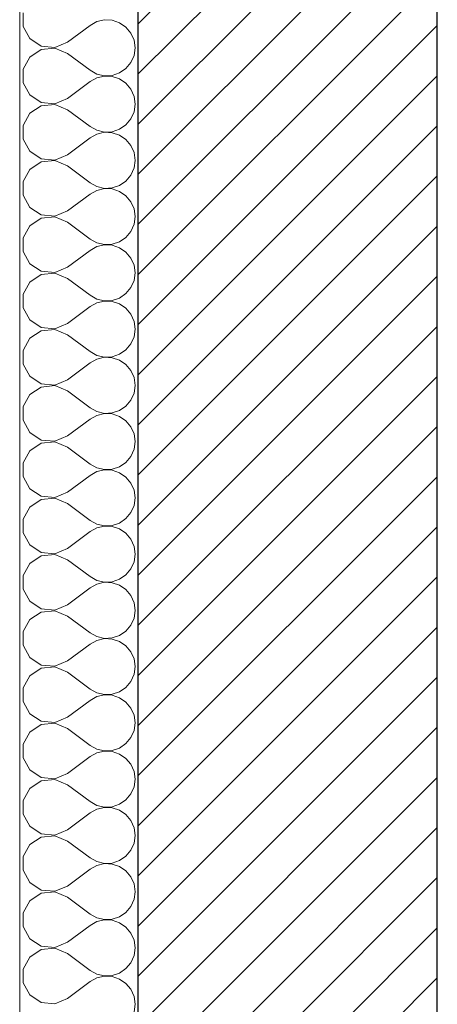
# Model space of a CAD drawing. Header units: millimetres. Extents: x 27262 to 215252, y 16288 to 306312.
# Tile 17 of 34: x 119075 to 119472, y 180684 to 181622. Entities that reach past the tile are written whole.
import ezdxf

# ---------------------------------------------------------------- set-up
doc = ezdxf.new("R2010")
doc.units = ezdxf.units.MM
doc.layers.add('KR_INW', color=252, linetype='Continuous')
for name, color, linetype, lineweight in [('KR_INW_Nr_pióra__101', 252, 'Continuous', 5), ('KR_INW_Nr_pióra__102', 252, 'Continuous', 5), ('KR_INW_Nr_pióra__27', 252, 'Continuous', 25), ('KR_INW_Nr_pióra__47', 252, 'Continuous', 15)]:
    doc.layers.add(name, color=color, linetype=linetype, lineweight=lineweight)

# ---------------------------------------------------------------- blocks, each defined once
blk = doc.blocks.new('*X184')
at = {"layer": 'KR_INW_Nr_pióra__102', "linetype": 'Continuous'}
for p, q in [((179079.7, 120473), (179079.7, 120455.6)), ((179173, 120461.9), (179164.4, 120457.1)), ((179182.6, 120464.1), (179173, 120461.9)), ((179192.4, 120463.7), (179182.6, 120464.1)), ((179201.8, 120460.5), (179192.4, 120463.7)), ((179209.9, 120454.9), (179201.8, 120460.5)), ((179079.7, 120455.6), (179088, 120440.3)), ((179135.8, 120435.7), (179164.4, 120457.1)), ((179216.2, 120447.3), (179209.9, 120454.9)), ((179220.2, 120438.3), (179216.2, 120447.3)), ((179088, 120440.3), (179102.4, 120430.6)), ((179119.8, 120429), (179135.8, 120435.7)), ((179221.5, 120428.6), (179220.2, 120438.3)), ((179102.4, 120426.5), (179088, 120416.9)), ((179102.4, 120430.6), (179119.8, 120429)), ((179119.8, 120428.2), (179102.4, 120426.5)), ((179135.8, 120421.4), (179119.8, 120428.2)), ((179135.8, 120421.4), (179164.4, 120400)), ((179220.2, 120418.8), (179221.5, 120428.6)), ((179088, 120416.9), (179079.7, 120401.6)), ((179209.9, 120402.2), (179216.2, 120409.8)), ((179216.2, 120409.8), (179220.2, 120418.8)), ((179079.7, 120401.6), (179079.7, 120384.2)), ((179164.4, 120400), (179173, 120395.2)), ((179173, 120395.2), (179182.6, 120393)), ((179192.4, 120393.5), (179201.8, 120396.6)), ((179201.8, 120396.6), (179209.9, 120402.2)), ((179079.7, 120384.2), (179088, 120368.8)), ((179135.8, 120364.3), (179164.4, 120385.7)), ((179173, 120390.5), (179164.4, 120385.7)), ((179182.6, 120392.7), (179173, 120390.5)), ((179182.6, 120393), (179192.4, 120393.5)), ((179192.4, 120392.2), (179182.6, 120392.7)), ((179201.8, 120389.1), (179192.4, 120392.2)), ((179209.9, 120383.5), (179201.8, 120389.1)), ((179216.2, 120375.9), (179209.9, 120383.5)), ((179220.2, 120366.9), (179216.2, 120375.9)), ((179088, 120368.8), (179102.4, 120359.2)), ((179102.4, 120359.2), (179119.8, 120357.6)), ((179119.8, 120357.6), (179135.8, 120364.3)), ((179221.5, 120357.1), (179220.2, 120366.9)), ((179088, 120345.5), (179079.7, 120330.1)), ((179102.4, 120355.1), (179088, 120345.5)), ((179119.8, 120356.7), (179102.4, 120355.1)), ((179135.8, 120350), (179119.8, 120356.7)), ((179135.8, 120350), (179164.4, 120328.6)), ((179216.2, 120338.4), (179220.2, 120347.4)), ((179220.2, 120347.4), (179221.5, 120357.1)), ((179209.9, 120330.8), (179216.2, 120338.4)), ((179079.7, 120330.1), (179079.7, 120312.7)), ((179164.4, 120328.6), (179173, 120323.8)), ((179173, 120323.8), (179182.6, 120321.6)), ((179182.6, 120321.3), (179173, 120319.1)), ((179182.6, 120321.6), (179192.4, 120322.1)), ((179192.4, 120320.8), (179182.6, 120321.3)), ((179192.4, 120322.1), (179201.8, 120325.2)), ((179201.8, 120317.7), (179192.4, 120320.8)), ((179201.8, 120325.2), (179209.9, 120330.8)), ((179079.7, 120312.7), (179088, 120297.4)), ((179135.8, 120292.9), (179164.4, 120314.3)), ((179173, 120319.1), (179164.4, 120314.3)), ((179209.9, 120312.1), (179201.8, 120317.7)), ((179216.2, 120304.5), (179209.9, 120312.1)), ((179088, 120297.4), (179102.4, 120287.8)), ((179220.2, 120295.5), (179216.2, 120304.5)), ((179221.5, 120285.7), (179220.2, 120295.5)), ((179102.4, 120283.7), (179088, 120274)), ((179102.4, 120287.8), (179119.8, 120286.1)), ((179119.8, 120285.3), (179102.4, 120283.7)), ((179119.8, 120286.1), (179135.8, 120292.9)), ((179135.8, 120278.6), (179119.8, 120285.3)), ((179220.2, 120276), (179221.5, 120285.7)), ((179088, 120274), (179079.7, 120258.7)), ((179135.8, 120278.6), (179164.4, 120257.1)), ((179216.2, 120266.9), (179220.2, 120276)), ((179079.7, 120258.7), (179079.7, 120241.3)), ((179201.8, 120253.8), (179209.9, 120259.4)), ((179209.9, 120259.4), (179216.2, 120266.9)), ((179164.4, 120257.1), (179173, 120252.4)), ((179173, 120247.6), (179164.4, 120242.9)), ((179173, 120252.4), (179182.6, 120250.1)), ((179182.6, 120249.9), (179173, 120247.6)), ((179182.6, 120250.1), (179192.4, 120250.6)), ((179192.4, 120249.4), (179182.6, 120249.9)), ((179192.4, 120250.6), (179201.8, 120253.8)), ((179201.8, 120246.2), (179192.4, 120249.4)), ((179209.9, 120240.6), (179201.8, 120246.2)), ((179079.7, 120241.3), (179088, 120226)), ((179135.8, 120221.4), (179164.4, 120242.9)), ((179216.2, 120233.1), (179209.9, 120240.6)), ((179220.2, 120224), (179216.2, 120233.1)), ((179088, 120226), (179102.4, 120216.3)), ((179119.8, 120214.7), (179135.8, 120221.4)), ((179221.5, 120214.3), (179220.2, 120224)), ((179102.4, 120212.2), (179088, 120202.6)), ((179102.4, 120216.3), (179119.8, 120214.7)), ((179119.8, 120213.9), (179102.4, 120212.2)), ((179135.8, 120207.1), (179119.8, 120213.9)), ((179220.2, 120204.5), (179221.5, 120214.3)), ((179088, 120202.6), (179079.7, 120187.3)), ((179135.8, 120207.1), (179164.4, 120185.7)), ((179209.9, 120187.9), (179216.2, 120195.5)), ((179216.2, 120195.5), (179220.2, 120204.5)), ((179079.7, 120187.3), (179079.7, 120169.9)), ((179164.4, 120185.7), (179173, 120180.9)), ((179192.4, 120179.2), (179201.8, 120182.3)), ((179201.8, 120182.3), (179209.9, 120187.9)), ((179079.7, 120169.9), (179088, 120154.5)), ((179135.8, 120150), (179164.4, 120171.4)), ((179173, 120176.2), (179164.4, 120171.4)), ((179173, 120180.9), (179182.6, 120178.7)), ((179182.6, 120178.4), (179173, 120176.2)), ((179182.6, 120178.7), (179192.4, 120179.2)), ((179192.4, 120177.9), (179182.6, 120178.4)), ((179201.8, 120174.8), (179192.4, 120177.9)), ((179209.9, 120169.2), (179201.8, 120174.8)), ((179216.2, 120161.6), (179209.9, 120169.2)), ((179220.2, 120152.6), (179216.2, 120161.6)), ((179088, 120154.5), (179102.4, 120144.9)), ((179102.4, 120144.9), (179119.8, 120143.3)), ((179119.8, 120143.3), (179135.8, 120150)), ((179221.5, 120142.9), (179220.2, 120152.6)), ((179102.4, 120140.8), (179088, 120131.2)), ((179119.8, 120142.4), (179102.4, 120140.8)), ((179135.8, 120135.7), (179119.8, 120142.4)), ((179135.8, 120135.7), (179164.4, 120114.3)), ((179216.2, 120124.1), (179220.2, 120133.1)), ((179220.2, 120133.1), (179221.5, 120142.9)), ((179088, 120131.2), (179079.7, 120115.8)), ((179209.9, 120116.5), (179216.2, 120124.1)), ((179079.7, 120115.8), (179079.7, 120098.4)), ((179164.4, 120114.3), (179173, 120109.5)), ((179173, 120109.5), (179182.6, 120107.3)), ((179182.6, 120107.3), (179192.4, 120107.8)), ((179192.4, 120107.8), (179201.8, 120110.9)), ((179201.8, 120110.9), (179209.9, 120116.5)), ((179079.7, 120098.4), (179088, 120083.1)), ((179135.8, 120078.6), (179164.4, 120100)), ((179173, 120104.8), (179164.4, 120100)), ((179182.6, 120107), (179173, 120104.8)), ((179192.4, 120106.5), (179182.6, 120107)), ((179201.8, 120103.4), (179192.4, 120106.5)), ((179209.9, 120097.8), (179201.8, 120103.4)), ((179216.2, 120090.2), (179209.9, 120097.8)), ((179088, 120083.1), (179102.4, 120073.5)), ((179220.2, 120081.2), (179216.2, 120090.2)), ((179102.4, 120073.5), (179119.8, 120071.8)), ((179119.8, 120071), (179102.4, 120069.4)), ((179119.8, 120071.8), (179135.8, 120078.6)), ((179135.8, 120064.3), (179119.8, 120071)), ((179221.5, 120071.4), (179220.2, 120081.2)), ((179220.2, 120061.7), (179221.5, 120071.4)), ((179088, 120059.7), (179079.7, 120044.4)), ((179102.4, 120069.4), (179088, 120059.7)), ((179135.8, 120064.3), (179164.4, 120042.9)), ((179216.2, 120052.7), (179220.2, 120061.7)), ((179201.8, 120039.5), (179209.9, 120045.1)), ((179209.9, 120045.1), (179216.2, 120052.7)), ((179079.7, 120044.4), (179079.7, 120027)), ((179164.4, 120042.9), (179173, 120038.1)), ((179173, 120033.3), (179164.4, 120028.6)), ((179173, 120038.1), (179182.6, 120035.9)), ((179182.6, 120035.6), (179173, 120033.3)), ((179182.6, 120035.9), (179192.4, 120036.3)), ((179192.4, 120035.1), (179182.6, 120035.6)), ((179192.4, 120036.3), (179201.8, 120039.5)), ((179201.8, 120031.9), (179192.4, 120035.1)), ((179079.7, 120027), (179088, 120011.7)), ((179135.8, 120007.1), (179164.4, 120028.6)), ((179209.9, 120026.4), (179201.8, 120031.9)), ((179216.2, 120018.8), (179209.9, 120026.4)), ((179088, 120011.7), (179102.4, 120002.1)), ((179119.8, 120000.4), (179135.8, 120007.1)), ((179220.2, 120009.8), (179216.2, 120018.8)), ((179221.5, 120000), (179220.2, 120009.8)), ((179102.4, 119997.9), (179088, 119988.3)), ((179102.4, 120002.1), (179119.8, 120000.4)), ((179119.8, 119999.6), (179102.4, 119997.9)), ((179135.8, 119992.9), (179119.8, 119999.6)), ((179220.2, 119990.2), (179221.5, 120000)), ((179088, 119988.3), (179079.7, 119973)), ((179135.8, 119992.9), (179164.4, 119971.4)), ((179216.2, 119981.2), (179220.2, 119990.2)), ((179079.7, 119973), (179079.7, 119955.6)), ((179164.4, 119971.4), (179173, 119966.7)), ((179201.8, 119968.1), (179209.9, 119973.6)), ((179209.9, 119973.6), (179216.2, 119981.2)), ((179135.8, 119935.7), (179164.4, 119957.1)), ((179173, 119961.9), (179164.4, 119957.1)), ((179173, 119966.7), (179182.6, 119964.4)), ((179182.6, 119964.1), (179173, 119961.9)), ((179182.6, 119964.4), (179192.4, 119964.9)), ((179192.4, 119963.7), (179182.6, 119964.1)), ((179192.4, 119964.9), (179201.8, 119968.1)), ((179201.8, 119960.5), (179192.4, 119963.7)), ((179209.9, 119954.9), (179201.8, 119960.5)), ((179079.7, 119955.6), (179088, 119940.3)), ((179216.2, 119947.3), (179209.9, 119954.9)), ((179220.2, 119938.3), (179216.2, 119947.3)), ((179088, 119940.3), (179102.4, 119930.6)), ((179119.8, 119929), (179135.8, 119935.7)), ((179221.5, 119928.6), (179220.2, 119938.3)), ((179102.4, 119926.5), (179088, 119916.9)), ((179102.4, 119930.6), (179119.8, 119929)), ((179119.8, 119928.2), (179102.4, 119926.5)), ((179135.8, 119921.4), (179119.8, 119928.2)), ((179135.8, 119921.4), (179164.4, 119900)), ((179220.2, 119918.8), (179221.5, 119928.6)), ((179088, 119916.9), (179079.7, 119901.6)), ((179209.9, 119902.2), (179216.2, 119909.8)), ((179216.2, 119909.8), (179220.2, 119918.8)), ((179079.7, 119901.6), (179079.7, 119884.2)), ((179164.4, 119900), (179173, 119895.2)), ((179173, 119895.2), (179182.6, 119893)), ((179192.4, 119893.5), (179201.8, 119896.6)), ((179201.8, 119896.6), (179209.9, 119902.2)), ((179079.7, 119884.2), (179088, 119868.8)), ((179135.8, 119864.3), (179164.4, 119885.7)), ((179173, 119890.5), (179164.4, 119885.7)), ((179182.6, 119892.7), (179173, 119890.5)), ((179182.6, 119893), (179192.4, 119893.5)), ((179192.4, 119892.2), (179182.6, 119892.7)), ((179201.8, 119889.1), (179192.4, 119892.2)), ((179209.9, 119883.5), (179201.8, 119889.1)), ((179216.2, 119875.9), (179209.9, 119883.5)), ((179220.2, 119866.9), (179216.2, 119875.9)), ((179088, 119868.8), (179102.4, 119859.2)), ((179102.4, 119859.2), (179119.8, 119857.6)), ((179119.8, 119857.6), (179135.8, 119864.3)), ((179221.5, 119857.1), (179220.2, 119866.9)), ((179220.2, 119847.4), (179221.5, 119857.1)), ((179088, 119845.5), (179079.7, 119830.1)), ((179102.4, 119855.1), (179088, 119845.5)), ((179119.8, 119856.7), (179102.4, 119855.1)), ((179135.8, 119850), (179119.8, 119856.7)), ((179135.8, 119850), (179164.4, 119828.6)), ((179216.2, 119838.4), (179220.2, 119847.4)), ((179209.9, 119830.8), (179216.2, 119838.4)), ((179079.7, 119830.1), (179079.7, 119812.7)), ((179164.4, 119828.6), (179173, 119823.8)), ((179173, 119823.8), (179182.6, 119821.6)), ((179182.6, 119821.3), (179173, 119819.1)), ((179182.6, 119821.6), (179192.4, 119822.1)), ((179192.4, 119820.8), (179182.6, 119821.3)), ((179192.4, 119822.1), (179201.8, 119825.2)), ((179201.8, 119817.7), (179192.4, 119820.8)), ((179201.8, 119825.2), (179209.9, 119830.8)), ((179079.7, 119812.7), (179088, 119797.4)), ((179135.8, 119792.9), (179164.4, 119814.3)), ((179173, 119819.1), (179164.4, 119814.3)), ((179209.9, 119812.1), (179201.8, 119817.7)), ((179216.2, 119804.5), (179209.9, 119812.1)), ((179088, 119797.4), (179102.4, 119787.8)), ((179220.2, 119795.5), (179216.2, 119804.5)), ((179221.5, 119785.7), (179220.2, 119795.5)), ((179102.4, 119783.7), (179088, 119774)), ((179102.4, 119787.8), (179119.8, 119786.1)), ((179119.8, 119785.3), (179102.4, 119783.7)), ((179119.8, 119786.1), (179135.8, 119792.9)), ((179135.8, 119778.6), (179119.8, 119785.3)), ((179220.2, 119776), (179221.5, 119785.7)), ((179088, 119774), (179079.7, 119758.7)), ((179135.8, 119778.6), (179164.4, 119757.1)), ((179216.2, 119766.9), (179220.2, 119776)), ((179079.7, 119758.7), (179079.7, 119741.3)), ((179164.4, 119757.1), (179173, 119752.4)), ((179201.8, 119753.8), (179209.9, 119759.4)), ((179209.9, 119759.4), (179216.2, 119766.9)), ((179173, 119747.6), (179164.4, 119742.9)), ((179173, 119752.4), (179182.6, 119750.1)), ((179182.6, 119749.9), (179173, 119747.6)), ((179182.6, 119750.1), (179192.4, 119750.6)), ((179192.4, 119749.4), (179182.6, 119749.9)), ((179192.4, 119750.6), (179201.8, 119753.8)), ((179201.8, 119746.2), (179192.4, 119749.4)), ((179209.9, 119740.6), (179201.8, 119746.2)), ((179079.7, 119741.3), (179088, 119726)), ((179135.8, 119721.4), (179164.4, 119742.9)), ((179216.2, 119733.1), (179209.9, 119740.6)), ((179220.2, 119724), (179216.2, 119733.1)), ((179088, 119726), (179102.4, 119716.3)), ((179119.8, 119714.7), (179135.8, 119721.4)), ((179221.5, 119714.3), (179220.2, 119724)), ((179102.4, 119712.2), (179088, 119702.6)), ((179102.4, 119716.3), (179119.8, 119714.7)), ((179119.8, 119713.9), (179102.4, 119712.2)), ((179135.8, 119707.1), (179119.8, 119713.9)), ((179135.8, 119707.1), (179164.4, 119685.7)), ((179220.2, 119704.5), (179221.5, 119714.3)), ((179088, 119702.6), (179079.7, 119687.3)), ((179209.9, 119687.9), (179216.2, 119695.5)), ((179216.2, 119695.5), (179220.2, 119704.5)), ((179079.7, 119687.3), (179079.7, 119669.9)), ((179164.4, 119685.7), (179173, 119680.9)), ((179192.4, 119679.2), (179201.8, 119682.3)), ((179201.8, 119682.3), (179209.9, 119687.9)), ((179079.7, 119669.9), (179088, 119654.5)), ((179135.8, 119650), (179164.4, 119671.4)), ((179173, 119676.2), (179164.4, 119671.4)), ((179173, 119680.9), (179182.6, 119678.7)), ((179182.6, 119678.4), (179173, 119676.2)), ((179182.6, 119678.7), (179192.4, 119679.2)), ((179192.4, 119677.9), (179182.6, 119678.4)), ((179201.8, 119674.8), (179192.4, 119677.9)), ((179209.9, 119669.2), (179201.8, 119674.8)), ((179216.2, 119661.6), (179209.9, 119669.2)), ((179220.2, 119652.6), (179216.2, 119661.6)), ((179088, 119654.5), (179102.4, 119644.9)), ((179102.4, 119644.9), (179119.8, 119643.3)), ((179119.8, 119643.3), (179135.8, 119650)), ((179221.5, 119642.9), (179220.2, 119652.6)), ((179102.4, 119640.8), (179088, 119631.2)), ((179119.8, 119642.4), (179102.4, 119640.8)), ((179135.8, 119635.7), (179119.8, 119642.4)), ((179135.8, 119635.7), (179164.4, 119614.3)), ((179216.2, 119624.1), (179220.2, 119633.1)), ((179220.2, 119633.1), (179221.5, 119642.9)), ((179088, 119631.2), (179079.7, 119615.8)), ((179209.9, 119616.5), (179216.2, 119624.1)), ((179079.7, 119615.8), (179079.7, 119598.4)), ((179164.4, 119614.3), (179173, 119609.5)), ((179173, 119609.5), (179182.6, 119607.3)), ((179182.6, 119607.3), (179192.4, 119607.8)), ((179192.4, 119607.8), (179201.8, 119610.9)), ((179201.8, 119610.9), (179209.9, 119616.5)), ((179079.7, 119598.4), (179088, 119583.1)), ((179135.8, 119578.6), (179164.4, 119600)), ((179173, 119604.8), (179164.4, 119600)), ((179182.6, 119607), (179173, 119604.8)), ((179192.4, 119606.5), (179182.6, 119607)), ((179201.8, 119603.4), (179192.4, 119606.5)), ((179209.9, 119597.8), (179201.8, 119603.4)), ((179216.2, 119590.2), (179209.9, 119597.8)), ((179088, 119583.1), (179102.4, 119573.5)), ((179220.2, 119581.2), (179216.2, 119590.2)), ((179102.4, 119573.5), (179119.8, 119571.8)), ((179119.8, 119571), (179102.4, 119569.4)), ((179119.8, 119571.8), (179135.8, 119578.6)), ((179135.8, 119564.3), (179119.8, 119571)), ((179221.5, 119571.4), (179220.2, 119581.2)), ((179220.2, 119561.7), (179221.5, 119571.4)), ((179088, 119559.7), (179079.7, 119544.4)), ((179102.4, 119569.4), (179088, 119559.7)), ((179135.8, 119564.3), (179164.4, 119542.9)), ((179216.2, 119552.7), (179220.2, 119561.7)), ((179201.8, 119539.5), (179209.9, 119545.1)), ((179209.9, 119545.1), (179216.2, 119552.7)), ((179079.7, 119544.4), (179079.7, 119527)), ((179164.4, 119542.9), (179173, 119538.1)), ((179173, 119533.3), (179164.4, 119528.6)), ((179173, 119538.1), (179182.6, 119535.9)), ((179182.6, 119535.6), (179173, 119533.3)), ((179182.6, 119535.9), (179192.4, 119536.3)), ((179192.4, 119535.1), (179182.6, 119535.6)), ((179192.4, 119536.3), (179201.8, 119539.5)), ((179201.8, 119531.9), (179192.4, 119535.1)), ((179079.7, 119527), (179088, 119511.7)), ((179135.8, 119507.1), (179164.4, 119528.6)), ((179209.9, 119526.4), (179201.8, 119531.9)), ((179216.2, 119518.8), (179209.9, 119526.4)), ((179088, 119511.7), (179102.4, 119502.1)), ((179119.8, 119500.4), (179135.8, 119507.1)), ((179220.2, 119509.8), (179216.2, 119518.8)), ((179221.5, 119500), (179220.2, 119509.8)), ((179102.4, 119497.9), (179088, 119488.3)), ((179102.4, 119502.1), (179119.8, 119500.4)), ((179119.8, 119499.6), (179102.4, 119497.9)), ((179135.8, 119492.9), (179119.8, 119499.6)), ((179220.2, 119490.2), (179221.5, 119500)), ((179088, 119488.3), (179079.7, 119473)), ((179135.8, 119492.9), (179164.4, 119471.4)), ((179216.2, 119481.2), (179220.2, 119490.2)), ((179079.7, 119473), (179079.7, 119455.6)), ((179164.4, 119471.4), (179173, 119466.7)), ((179201.8, 119468.1), (179209.9, 119473.6)), ((179209.9, 119473.6), (179216.2, 119481.2)), ((179135.8, 119435.7), (179164.4, 119457.1)), ((179173, 119461.9), (179164.4, 119457.1)), ((179173, 119466.7), (179182.6, 119464.4)), ((179182.6, 119464.1), (179173, 119461.9)), ((179182.6, 119464.4), (179192.4, 119464.9)), ((179192.4, 119463.7), (179182.6, 119464.1)), ((179192.4, 119464.9), (179201.8, 119468.1)), ((179201.8, 119460.5), (179192.4, 119463.7)), ((179209.9, 119454.9), (179201.8, 119460.5)), ((179079.7, 119455.6), (179088, 119440.3)), ((179216.2, 119447.3), (179209.9, 119454.9)), ((179220.2, 119438.3), (179216.2, 119447.3)), ((179088, 119440.3), (179102.4, 119430.6)), ((179119.8, 119429), (179135.8, 119435.7)), ((179221.5, 119428.6), (179220.2, 119438.3)), ((179102.4, 119426.5), (179088, 119416.9)), ((179102.4, 119430.6), (179119.8, 119429)), ((179119.8, 119428.2), (179102.4, 119426.5)), ((179135.8, 119421.4), (179119.8, 119428.2)), ((179135.8, 119421.4), (179164.4, 119400)), ((179220.2, 119418.8), (179221.5, 119428.6)), ((179088, 119416.9), (179079.7, 119401.6)), ((179209.9, 119402.2), (179216.2, 119409.8)), ((179216.2, 119409.8), (179220.2, 119418.8)), ((179079.7, 119401.6), (179079.7, 119384.2)), ((179164.4, 119400), (179173, 119395.2)), ((179173, 119395.2), (179182.6, 119393)), ((179192.4, 119393.5), (179201.8, 119396.6)), ((179201.8, 119396.6), (179209.9, 119402.2)), ((179079.7, 119384.2), (179088, 119368.8)), ((179135.8, 119364.3), (179164.4, 119385.7)), ((179173, 119390.5), (179164.4, 119385.7)), ((179182.6, 119392.7), (179173, 119390.5)), ((179182.6, 119393), (179192.4, 119393.5)), ((179192.4, 119392.2), (179182.6, 119392.7)), ((179201.8, 119389.1), (179192.4, 119392.2)), ((179209.9, 119383.5), (179201.8, 119389.1)), ((179216.2, 119375.9), (179209.9, 119383.5)), ((179220.2, 119366.9), (179216.2, 119375.9)), ((179088, 119368.8), (179102.4, 119359.2)), ((179102.4, 119359.2), (179119.8, 119357.6)), ((179119.8, 119357.6), (179135.8, 119364.3)), ((179221.5, 119357.1), (179220.2, 119366.9)), ((179220.2, 119347.4), (179221.5, 119357.1)), ((179088, 119345.5), (179079.7, 119330.1)), ((179102.4, 119355.1), (179088, 119345.5)), ((179119.8, 119356.7), (179102.4, 119355.1)), ((179135.8, 119350), (179119.8, 119356.7)), ((179135.8, 119350), (179164.4, 119328.6)), ((179216.2, 119338.4), (179220.2, 119347.4)), ((179209.9, 119330.8), (179216.2, 119338.4)), ((179079.7, 119330.1), (179079.7, 119312.7)), ((179164.4, 119328.6), (179173, 119323.8)), ((179173, 119323.8), (179182.6, 119321.6)), ((179182.6, 119321.3), (179173, 119319.1)), ((179182.6, 119321.6), (179192.4, 119322.1)), ((179192.4, 119320.8), (179182.6, 119321.3)), ((179192.4, 119322.1), (179201.8, 119325.2)), ((179201.8, 119317.7), (179192.4, 119320.8)), ((179201.8, 119325.2), (179209.9, 119330.8)), ((179079.7, 119312.7), (179088, 119297.4)), ((179135.8, 119292.9), (179164.4, 119314.3)), ((179173, 119319.1), (179164.4, 119314.3)), ((179209.9, 119312.1), (179201.8, 119317.7)), ((179216.2, 119304.5), (179209.9, 119312.1)), ((179088, 119297.4), (179102.4, 119287.8)), ((179220.2, 119295.5), (179216.2, 119304.5)), ((179221.5, 119285.7), (179220.2, 119295.5)), ((179102.4, 119283.7), (179088, 119274)), ((179102.4, 119287.8), (179119.8, 119286.1)), ((179119.8, 119285.3), (179102.4, 119283.7)), ((179119.8, 119286.1), (179135.8, 119292.9)), ((179135.8, 119278.6), (179119.8, 119285.3)), ((179220.2, 119276), (179221.5, 119285.7)), ((179088, 119274), (179079.7, 119258.7)), ((179135.8, 119278.6), (179164.4, 119257.1)), ((179216.2, 119266.9), (179220.2, 119276)), ((179079.7, 119258.7), (179079.7, 119241.3)), ((179164.4, 119257.1), (179173, 119252.4)), ((179201.8, 119253.8), (179209.9, 119259.4)), ((179209.9, 119259.4), (179216.2, 119266.9)), ((179173, 119247.6), (179164.4, 119242.9)), ((179173, 119252.4), (179182.6, 119250.1)), ((179182.6, 119249.9), (179173, 119247.6)), ((179182.6, 119250.1), (179192.4, 119250.6)), ((179192.4, 119249.4), (179182.6, 119249.9)), ((179192.4, 119250.6), (179201.8, 119253.8)), ((179201.8, 119246.2), (179192.4, 119249.4)), ((179209.9, 119240.6), (179201.8, 119246.2)), ((179079.7, 119241.3), (179088, 119226)), ((179135.8, 119221.4), (179164.4, 119242.9)), ((179216.2, 119233.1), (179209.9, 119240.6)), ((179220.2, 119224), (179216.2, 119233.1)), ((179088, 119226), (179102.4, 119216.3)), ((179119.8, 119214.7), (179135.8, 119221.4)), ((179221.5, 119214.3), (179220.2, 119224)), ((179102.4, 119216.3), (179119.8, 119214.7)), ((179220.2, 119204.5), (179221.5, 119214.3))]:
    blk.add_line(p, q, dxfattribs=at)
blk = doc.blocks.new('Ściana_3', base_point=(179075.1, 121675.6))
at = {"layer": 'KR_INW_Nr_pióra__101', "linetype": 'Continuous'}
h = blk.add_hatch(dxfattribs=at)
h.set_pattern_fill('CEGŁA_LICÓWKA', color=256, style=0, pattern_type=2)
h.set_pattern_definition([(45, (0, 0), (-31.819804, 31.819804), [])])
h.paths.add_polyline_path([(179225.1, 121525.6), (179225.1, 114715.8), (179290.1, 114715.8), (179405.1, 114715.8), (179605.1, 114715.8), (179605.1, 121145.6)])
at = {"layer": 'KR_INW_Nr_pióra__27', "linetype": 'Continuous'}
blk.add_line((179225.1, 121525.6), (179225.1, 114715.8), dxfattribs=at)
at = {"layer": 'KR_INW_Nr_pióra__27', "linetype": 'Continuous', "flags": 128}
blk.add_lwpolyline([(179605.1, 118350.7), (179605.1, 121145.6)], dxfattribs=at)
at = {"layer": 'KR_INW_Nr_pióra__47', "linetype": 'Continuous', "flags": 128}
blk.add_lwpolyline([(179075.1, 121675.6), (179075.1, 114715.8)], dxfattribs=at)
at = {"layer": 'KR_INW'}
blk.add_blockref('*X184', (0, 0), dxfattribs=at)

msp = doc.modelspace()

# ---------------------------------------------------------------- block references
at = {"layer": 'KR_INW', "color": 252, "xscale": 0.75, "yscale": 0.75, "zscale": 0.75}
msp.add_blockref('Ściana_3', (119074.79, 182530.5), dxfattribs=at)

doc.saveas('drawing.dxf')
